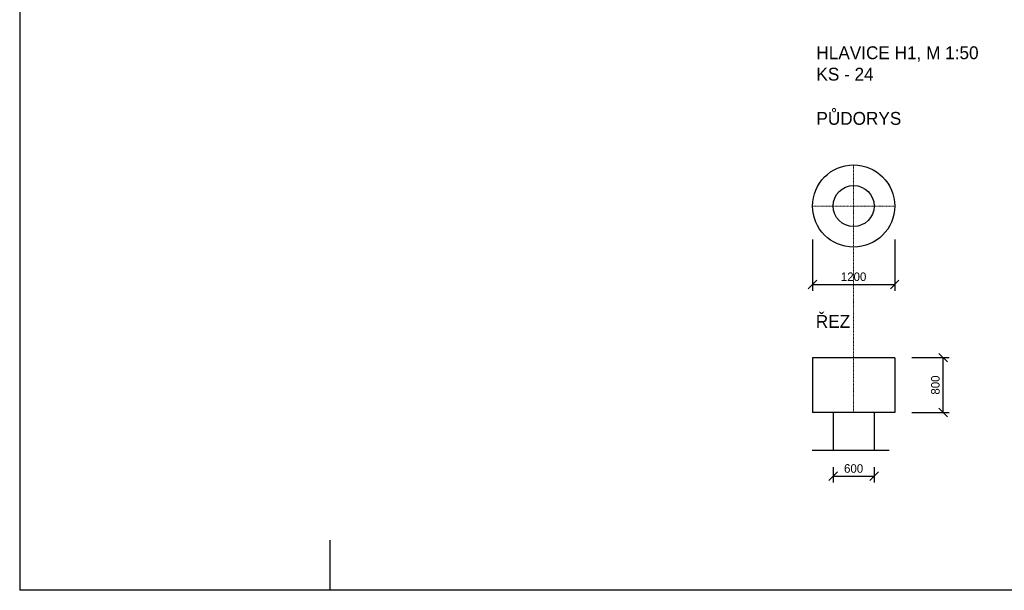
# Model space of a CAD drawing. Header units: millimetres. Extents: x -189 to 208706, y -45399 to 29996.
# Tile 2 of 16: x -189 to 28578, y -18592 to -1933. Entities that reach past the tile are written whole.
import ezdxf

# ---------------------------------------------------------------- set-up
doc = ezdxf.new("R2010")
doc.units = ezdxf.units.MM
doc.header["$LTSCALE"] = 0.5
doc.linetypes.add('DASHDOT', pattern=[25.4, 12.7, -6.35, 0, -6.35])
doc.layers.add('CKKOTY', color=3, linetype='Continuous', lineweight=25)
doc.layers.add('CKRASTR', color=1, linetype='DASHDOT', lineweight=18)
for name, color, linetype in [('KOTY', 4, 'Continuous'), ('PILOTY', 2, 'Continuous'), ('POPIS', 6, 'Continuous')]:
    doc.layers.add(name, color=color, linetype=linetype)
doc.dimstyles.new('CADKON', dxfattribs={"dimscale": 100, "dimtxt": 2.5, "dimasz": 2.5, "dimexe": 1.8, "dimexo": 5, "dimgap": 1, "dimtad": 1, "dimdec": 0, "dimrnd": 1, "dimtxsty": 'Standard', "dimblk1": 'OBLIQUE', "dimblk2": 'OBLIQUE', "dimsah": 1, "dimcen": 2.5, "dimclrd": 256, "dimadec": 1, "dimazin": 2, "dimtfac": 1, "dimtdec": 0, "dimtix": 1, "dimtmove": 2, "dimatfit": 3, "dimldrblk": 'OPEN30', "dimfxl": 0, "dimtolj": 1, "dimlwd": -1, "dimarcsym": 0})

# ---------------------------------------------------------------- blocks, each defined once
blk = doc.blocks.new('_Oblique')
at = {"color": 0, "linetype": 'ByBlock', "lineweight": -2}
blk.add_line((-0.5, -0.5), (0.5, 0.5), dxfattribs=at)
blk = doc.blocks.new('*D36')
at = {"layer": 'CKKOTY', "color": 0, "lineweight": -2}
for p, q in [((22975, -8346), (22975, -9844)), ((25375, -8346), (25375, -9844))]:
    blk.add_line(p, q, dxfattribs=at)
at = {"layer": 'CKKOTY'}
blk.add_line((22975, -9664), (25375, -9664), dxfattribs=at)
at = {"layer": 'Defpoints', "color": 0}
for p in [(22975, -7846), (25375, -7846), (25375, -9664)]:
    blk.add_point(p, dxfattribs=at)
at = {"layer": 'CKKOTY', "xscale": 250, "yscale": 250, "zscale": 250, "rotation": 180}
blk.add_blockref('_Oblique', (22975, -9664), dxfattribs=at)
at = {"layer": 'CKKOTY', "xscale": 250, "yscale": 250, "zscale": 250}
blk.add_blockref('_Oblique', (25375, -9664), dxfattribs=at)
at = {"layer": 'CKKOTY', "color": 0, "insert": (24175, -9439), "char_height": 250, "attachment_point": 5}
blk.add_mtext('\\A1;1200', dxfattribs=at)
blk = doc.blocks.new('_Open30')
at = {"color": 0, "lineweight": -2}
for p, q in [((-1, 0.27), (0, 0)), ((0, 0), (-1, -0.27)), ((0, 0), (-1, 0))]:
    blk.add_line(p, q, dxfattribs=at)
blk = doc.blocks.new('*D37')
at = {"layer": 'CKKOTY', "color": 0, "lineweight": -2}
for p, q in [((25875, -11800), (26970, -11800)), ((25875, -13400), (26970, -13400))]:
    blk.add_line(p, q, dxfattribs=at)
at = {"layer": 'CKKOTY'}
blk.add_line((26790, -13400), (26790, -11800), dxfattribs=at)
at = {"layer": 'Defpoints', "color": 0}
for p in [(25375, -11800), (26790, -11800), (25375, -13400)]:
    blk.add_point(p, dxfattribs=at)
at = {"layer": 'CKKOTY', "xscale": 250, "yscale": 250, "zscale": 250}
for p, rotation in [((26790, -11800), 90), ((26790, -13400), 270)]:
    blk.add_blockref('_Oblique', p, dxfattribs=dict(at, rotation=rotation))
at = {"layer": 'CKKOTY', "color": 0, "insert": (26565, -12600), "char_height": 250, "attachment_point": 5, "rotation": 90}
blk.add_mtext('\\A1;800', dxfattribs=at)
blk = doc.blocks.new('*D38')
at = {"layer": 'CKKOTY', "color": 0, "lineweight": -2}
for p, q in [((23575, -15001), (23575, -15442)), ((24774, -15001), (24774, -15442))]:
    blk.add_line(p, q, dxfattribs=at)
at = {"layer": 'CKKOTY'}
blk.add_line((23575, -15262), (24774, -15262), dxfattribs=at)
at = {"layer": 'Defpoints', "color": 0}
for p in [(23575, -14501), (24774, -14501), (24774, -15262)]:
    blk.add_point(p, dxfattribs=at)
at = {"layer": 'CKKOTY', "xscale": 250, "yscale": 250, "zscale": 250, "rotation": 180}
blk.add_blockref('_Oblique', (23575, -15262), dxfattribs=at)
at = {"layer": 'CKKOTY', "xscale": 250, "yscale": 250, "zscale": 250}
blk.add_blockref('_Oblique', (24774, -15262), dxfattribs=at)
at = {"layer": 'CKKOTY', "color": 0, "insert": (24175, -15037), "char_height": 250, "attachment_point": 5}
blk.add_mtext('\\A1;600', dxfattribs=at)

msp = doc.modelspace()

# ---------------------------------------------------------------- linework, layer by layer
for p, q in [((-188.7, 29995.9), (-188.7, -18591.7)), ((8867.8, -17127.6), (8867.8, -18591.7)), ((71867.8, -18591.7), (-188.7, -18591.7))]:
    msp.add_line(p, q)
at = {"layer": 'CKRASTR'}
for p, q in [((24175, -13400.2), (24175, -6173.6)), ((22975, -7373.6), (25375, -7373.6))]:
    msp.add_line(p, q, dxfattribs=at)
at = {"layer": 'KOTY'}
msp.add_line((22963.7, -14500.7), (25212.1, -14500.7), dxfattribs=at)
at = {"layer": 'PILOTY'}
for p, q in [((22975, -11800.2), (22975, -13400.2)), ((25375, -11800.2), (22975, -11800.2)), ((25375, -11800.2), (25375, -13400.2)), ((25375, -13400.2), (22975, -13400.2)), ((23575, -13400.2), (23575, -14500.7)), ((24774.4, -13400.2), (24774.4, -14500.7))]:
    msp.add_line(p, q, dxfattribs=at)
for radius in [1200, 600]:
    msp.add_circle((24175, -7373.6), radius, dxfattribs=at)

# ---------------------------------------------------------------- texts
at = {"layer": 'POPIS'}
for s, p in [('HLAVICE H1, M 1:50', (23088.2, -3085.2)), ('KS - 24', (23088.2, -3710.2)), ('PŮDORYS', (23088.2, -5001.4)), ('ŘEZ', (23069.8, -10929.4))]:
    msp.add_text(s, height=375, dxfattribs=at).set_placement(p)

# ---------------------------------------------------------------- dimensions: what is measured, and where the dimension line sits
at = {"layer": 'CKKOTY'}
for base, p1, p2, picture, middle in [((25375, -9664), (22975, -7845.5), (25375, -7845.5), '*D36', (24175, -9439)), ((24774.4, -15262.4), (23575, -14500.7), (24774.4, -14500.7), '*D38', (24174.7, -15037.4))]:
    dim = msp.add_linear_dim(base=base, p1=p1, p2=p2, dimstyle='CADKON', override={"dimlfac": 0.5}, dxfattribs=at)
    dim.commit()
    dim.dimension.update_dxf_attribs({"geometry": picture, "text_midpoint": middle})
dim = msp.add_linear_dim(base=(26789.9, -11800.2), p1=(25375, -13400.2), p2=(25375, -11800.2), angle=90, dimstyle='CADKON', override={"dimlfac": 0.5}, dxfattribs=at)
dim.commit()
dim.dimension.update_dxf_attribs({"geometry": '*D37', "text_midpoint": (26564.9, -12600.2)})

doc.saveas('drawing.dxf')
